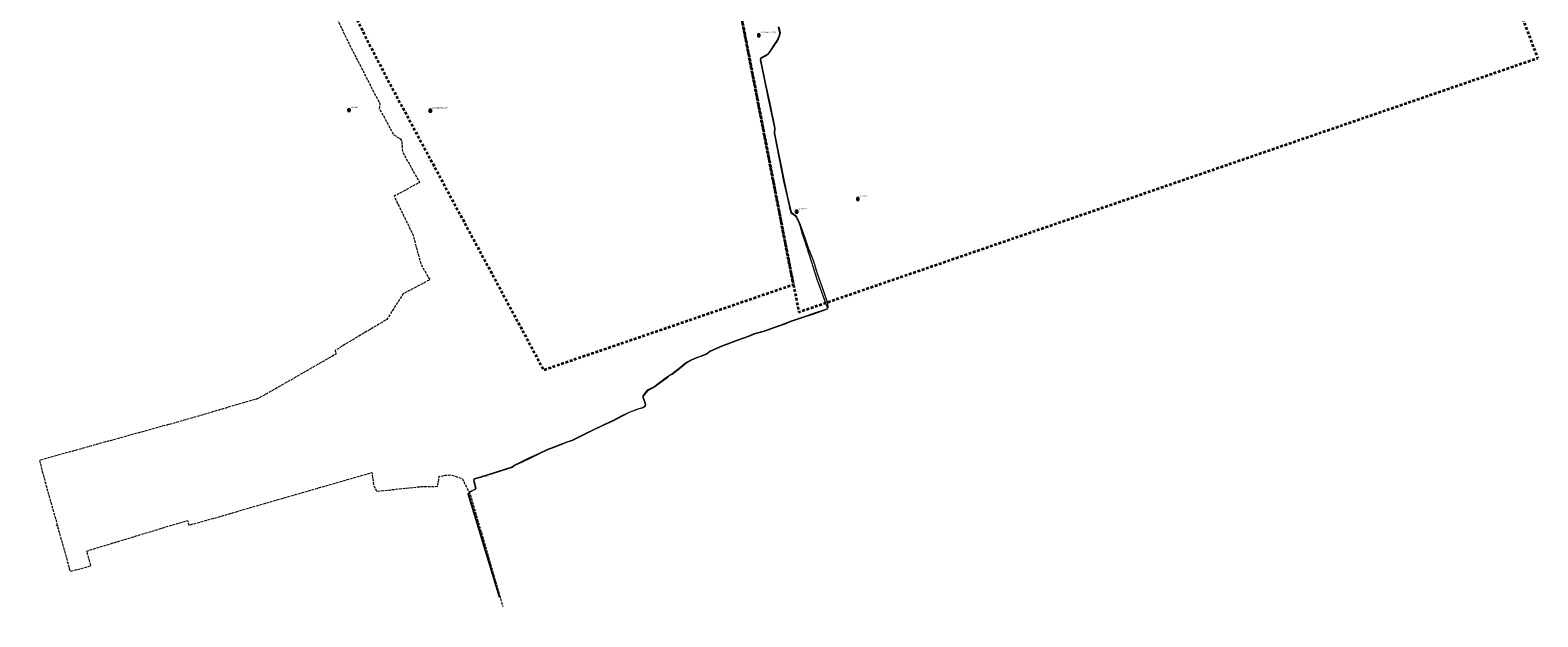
# Model space of a CAD drawing. Header units: metres. Extents: x 0 to 8432273, y 0 to 5705512.
# Tile 3 of 32: x 8403612 to 8404447, y 5704580 to 5704905. Entities that reach past the tile are written whole.
import ezdxf
from ezdxf import colors
from ezdxf.entities.mleader import LeaderData, LeaderLine
from ezdxf.enums import TextEntityAlignment as Align
from ezdxf.math import Vec2, Vec3

# ---------------------------------------------------------------- set-up
doc = ezdxf.new("R2010")
doc.units = ezdxf.units.M
doc.header["$MEASUREMENT"] = 0
doc.linetypes.add('1.5_0.5', pattern=[2, 1.5, -0.5])
doc.linetypes.add('1.5_1.0', pattern=[2.5, 1.5, -1])
doc.layers.get('0').update_dxf_attribs({"color": 250, "linetype": 'CONTINUOUS', "lineweight": 100})
for name, color, linetype in [('216-obręb ewidencyjny', 7, 'CONTINUOUS'), ('przewód elektroenergetyczny podziemny', 7, 'CONTINUOUS'), ('przewód elektroenergetyczny podziemny - ob. projektowany', 7, 'CONTINUOUS'), ('przewód elektroenergetyczny podziemny - ob. projektowany-Atr1', 7, 'CONTINUOUS'), ('przewód elektroenergetyczny podziemny-Atr1', 7, 'CONTINUOUS'), ('rzędna', 7, 'CONTINUOUS'), ('rzędna-Atr2', 7, 'CONTINUOUS'), ('Szczegółowa osnowa geodezyjna pozioma', 7, 'CONTINUOUS'), ('Szczegółowa osnowa geodezyjna pozioma-Atr103', 7, 'CONTINUOUS')]:
    doc.layers.add(name, color=color, linetype=linetype)
for name, color, linetype, lineweight in [('A OPIS', 7, 'CONTINUOUS', 5), ('PL_AR_01-MAPA dwg', 7, 'CONTINUOUS', 15), ('PL_AR_03-oznakowanie POR', 250, 'CONTINUOUS', 5)]:
    doc.layers.add(name, color=color, linetype=linetype, lineweight=lineweight)
doc.styles.add('Arial', font='arial.ttf')
doc.styles.get("Standard").update_dxf_attribs({"font": 'arial.ttf', "width": 0.75})

# ---------------------------------------------------------------- blocks, each defined once
blk = doc.blocks.new('PW01')
at = {"linetype": 'Continuous', "lineweight": 13}
h = blk.add_hatch(color=0, dxfattribs=at)
edge = h.paths.add_edge_path()
edge.add_arc((0, 0), 0.045, 0, 360)
blk = doc.blocks.new('OSSP')
at = {"color": 0}
for p, q in [((-0.626, 0.625), (-0.626, -0.625)), ((-0.626, 0.625), (-0.626, -0.625)), ((0.624, 0.625), (-0.626, 0.625)), ((0.624, 0.625), (-0.626, 0.625)), ((0.3, 0), (-0.3, 0)), ((0.3, 0), (-0.3, 0)), ((0, -0.3), (0, 0.3)), ((0, -0.3), (0, 0.3)), ((0.624, -0.625), (0.624, 0.625)), ((0.624, -0.625), (0.624, 0.625)), ((-0.626, -0.625), (0.624, -0.625)), ((-0.626, -0.625), (0.624, -0.625))]:
    blk.add_line(p, q, dxfattribs=at)
blk = doc.blocks.new('MDCP')
at = {"layer": '216-obręb ewidencyjny', "color": 7, "linetype": '1.5_1.0', "lineweight": 35, "flags": 128}
for points in [[(8404146.36, 5705453.78), (8404111.36, 5705441.78), (8403920.07, 5705370.27), (8403918.77, 5705369.78), (8403913.37, 5705367.76), (8403915.1, 5705360.63), (8403917.12, 5705352.7), (8403937.18, 5705274.23), (8403937.59, 5705272.63), (8403940.13, 5705262.66), (8403940.22, 5705262.31), (8403964.9, 5705124.72), (8403969.67, 5705098.09), (8403969.09, 5705097.93), (8403972.52, 5705080.46), (8404007.86, 5704900.21), (8404028.72, 5704792.65), (8404031.53, 5704778.14), (8404034.31, 5704763.98), (8404037.3, 5704748.7), (8404437.69, 5704886.35), (8404446.65, 5704889.43), (8404442.5, 5704900.38), (8404437.79, 5704912.81), (8404423.41, 5704948.87), (8404412, 5704978.45), (8404391.39, 5705031.85), (8404368.9, 5705090.84), (8404326.69, 5705200.83), (8404224.84, 5705466.28), (8404217.17, 5705484), (8404208.12, 5705480.14)], [(8403760.53, 5704983.8), (8403772.16, 5704956.32), (8403783.97, 5704928.9), (8403796.93, 5704901.95), (8403810.73, 5704875.32), (8403896, 5704716.69), (8403923.05, 5704725.94), (8403950.42, 5704735.3), (8403953.23, 5704736.26), (8403971.83, 5704742.61), (8403985.59, 5704747.32), (8403996.61, 5704751.09), (8404027.05, 5704761.5), (8404034.31, 5704763.98), (8404031.53, 5704778.14), (8404028.72, 5704792.65), (8404007.86, 5704900.21), (8403972.52, 5705080.46), (8403969.09, 5705097.93), (8403969.67, 5705098.09), (8403964.9, 5705124.72), (8403940.22, 5705262.31), (8403940.13, 5705262.66), (8403937.59, 5705272.63), (8403937.18, 5705274.23), (8403917.12, 5705352.7), (8403915.1, 5705360.63), (8403913.37, 5705367.76), (8403907.57, 5705366.21), (8403906.68, 5705365.97), (8403741.4, 5705321.73), (8403658.61, 5705306.16), (8403636.61, 5705302.03), (8403640.06, 5705284.49), (8403643.45, 5705270.12), (8403647.87, 5705256.11), (8403653.3, 5705242.46), (8403659.76, 5705229.18), (8403681.03, 5705189.21), (8403695.31, 5705162.42), (8403706.59, 5705141.24), (8403707.43, 5705139.55), (8403711.83, 5705130.69), (8403716.4, 5705119.87), (8403717.9, 5705115.68), (8403720.35, 5705108.82), (8403723.64, 5705097.5), (8403731.6, 5705068.58), (8403738.71, 5705045.47), (8403740.4, 5705039.99), (8403750.38, 5705011.87)]]:
    blk.add_lwpolyline(points, close=True, dxfattribs=at)
at = {"layer": 'przewód elektroenergetyczny podziemny', "color": 1, "linetype": 'Continuous', "lineweight": 18, "flags": 128}
for points in [[(8404026.17, 5704906.66), (8404027.07, 5704903.39), (8404026.37, 5704901.33), (8404025.53, 5704899.06), (8404020.21, 5704891.35), (8404019.21, 5704890.64), (8404016.37, 5704889.19), (8404016.12, 5704888.58), (8404018.61, 5704875.77), (8404021.2, 5704864.32), (8404024.06, 5704850.61), (8404023.8, 5704847.79), (8404029.15, 5704821.14), (8404031.05, 5704812.6), (8404032.83, 5704804.73), (8404033.19, 5704803.88), (8404035.91, 5704801.92), (8404036.47, 5704800.28), (8404036.94, 5704799.57), (8404038.13, 5704796.98), (8404038.89, 5704795.06), (8404040.65, 5704789.88), (8404042.57, 5704784.31), (8404045.38, 5704776.93), (8404047.5, 5704770.02), (8404050.99, 5704760.29), (8404053.18, 5704753.59), (8404053.43, 5704751.14), (8404052.94, 5704750.3), (8404044.45, 5704747.24), (8404041.48, 5704746.2), (8404032.48, 5704743.28), (8404029.53, 5704741.98), (8404023.68, 5704739.95), (8404018.11, 5704737.88), (8404012.51, 5704736.37), (8404009.7, 5704735.22), (8404003.45, 5704732.98), (8403994.57, 5704729.55), (8403988.26, 5704726.89), (8403986.43, 5704725.31), (8403983.69, 5704724.2), (8403982.32, 5704723.85), (8403980.48, 5704723.24), (8403978.78, 5704722.48), (8403977.92, 5704722), (8403975.28, 5704720.52), (8403973.38, 5704719.16), (8403972.15, 5704718.06), (8403967.21, 5704714.09), (8403965.63, 5704713.51), (8403964.99, 5704712.88), (8403964.23, 5704712.18), (8403957.09, 5704706.97), (8403953.58, 5704705.09), (8403951.05, 5704702.16), (8403951.11, 5704701.45), (8403952.3, 5704698.47), (8403952.41, 5704697.37), (8403951.99, 5704696.24), (8403950.58, 5704695.43), (8403948.26, 5704694.91), (8403943.81, 5704693.23), (8403939.4, 5704691.11), (8403934.23, 5704688.36), (8403929.72, 5704686.3), (8403923.71, 5704683.41), (8403920.49, 5704681.82), (8403917.12, 5704680.17), (8403914.25, 5704678.76), (8403911.64, 5704677.44), (8403908.93, 5704676.57), (8403905.43, 5704675.16), (8403901.65, 5704673.62), (8403898.21, 5704672.3), (8403893.51, 5704670.17), (8403888, 5704667.46), (8403880.11, 5704663.68), (8403878.51, 5704662.66), (8403861.1, 5704657.11), (8403857.47, 5704656.09), (8403857.33, 5704655.52), (8403858.4, 5704651.17), (8403857.89, 5704650.33), (8403855.12, 5704648.96), (8403854.32, 5704647.88), (8403871.18, 5704592.19), (8403871.63, 5704590.95)], [(8404025.83, 5704906.51), (8404026.69, 5704903.39), (8404026.19, 5704901.37), (8404025.22, 5704899.2), (8404020.09, 5704891.56), (8404019.14, 5704890.97), (8404016.11, 5704889.32), (8404015.87, 5704888.55), (8404018.41, 5704875.79), (8404020.98, 5704864.31), (8404023.79, 5704850.58), (8404023.59, 5704847.79), (8404028.9, 5704821.15), (8404030.88, 5704812.53), (8404032.64, 5704804.64), (8404032.96, 5704803.6), (8404035.67, 5704801.85), (8404036.36, 5704800.21), (8404037.01, 5704799.15), (8404037.8, 5704796.9), (8404039.25, 5704792.06), (8404040.76, 5704787.38), (8404044.21, 5704776.82), (8404046.46, 5704769.87), (8404047.38, 5704766.97), (8404049.95, 5704759.91), (8404052.36, 5704753.27), (8404053.13, 5704751.07), (8404052.9, 5704750.38), (8404044.4, 5704747.45), (8404041.45, 5704746.36), (8404032.47, 5704743.42), (8404029.43, 5704742.14), (8404023.62, 5704740.17), (8404018.08, 5704738.06), (8404012.46, 5704736.62), (8404009.66, 5704735.4), (8404003.39, 5704733.16), (8403994.49, 5704729.77), (8403988.19, 5704727.08), (8403986.4, 5704725.52), (8403983.63, 5704724.39), (8403982.26, 5704723.99), (8403980.45, 5704723.4), (8403978.75, 5704722.68), (8403977.81, 5704722.21), (8403975.12, 5704720.77), (8403973.27, 5704719.29), (8403972.05, 5704718.23), (8403967.08, 5704714.29), (8403965.56, 5704713.63), (8403964.89, 5704713.06), (8403964.12, 5704712.38), (8403956.97, 5704707.18), (8403953.41, 5704705.35), (8403950.84, 5704702.26), (8403950.91, 5704701.34), (8403952.06, 5704698.39), (8403952.16, 5704697.31), (8403951.78, 5704696.36), (8403950.51, 5704695.61), (8403948.24, 5704695), (8403943.75, 5704693.33), (8403939.35, 5704691.23), (8403934.18, 5704688.51), (8403929.65, 5704686.43), (8403923.66, 5704683.51), (8403920.45, 5704682), (8403917.16, 5704680.36), (8403914.21, 5704678.9), (8403911.56, 5704677.62), (8403908.89, 5704676.72), (8403905.34, 5704675.37), (8403901.55, 5704673.81), (8403898.11, 5704672.53), (8403893.43, 5704670.37), (8403887.83, 5704667.71), (8403879.95, 5704663.83), (8403878.46, 5704662.82), (8403861.03, 5704657.34), (8403857.48, 5704656.35), (8403857.18, 5704655.49), (8403858.22, 5704651.2), (8403857.79, 5704650.46), (8403855.03, 5704649.08), (8403854.05, 5704647.94), (8403871.39, 5704590.87)]]:
    blk.add_lwpolyline(points, dxfattribs=at)
at = {"layer": 'przewód elektroenergetyczny podziemny - ob. projektowany', "color": 1, "linetype": '1.5_0.5', "lineweight": 18, "flags": 128}
blk.add_lwpolyline([(8404228.33, 5705189.95), (8404229.64, 5705184.97), (8404233.11, 5705185.91), (8404238.38, 5705165.63), (8404238.12, 5705165.41), (8404218.78, 5705160.31), (8404195.79, 5705153.93), (8404194.72, 5705155.92), (8404181.48, 5705152.44), (8404172.12, 5705149.94), (8404160.7, 5705147.13), (8404148.8, 5705143.49), (8404140.72, 5705141.27), (8404139.48, 5705141.95), (8404128.19, 5705139.05), (8404128.93, 5705136.16), (8404079.18, 5705123.4), (8404078, 5705124.73), (8404063.45, 5705121.06), (8404024.1, 5705110.77), (8404013.74, 5705107.93), (8404013.15, 5705107.52), (8403988.61, 5705101.01), (8403987.96, 5705099.86), (8403981.09, 5705098.05), (8403978.24, 5705094.88), (8403980.76, 5705084.25), (8403966.59, 5705081.25), (8403965.77, 5705085.11), (8403954.62, 5705083.96), (8403948.81, 5705086.13), (8403947.64, 5705088.03), (8403906.62, 5705077.24), (8403894.31, 5705073.93), (8403889.2, 5705074.65), (8403870.27, 5705069.65), (8403853.52, 5705065.42), (8403851.89, 5705068.06), (8403840.42, 5705065.14), (8403840.98, 5705060.46), (8403832.17, 5705057.88), (8403826.41, 5705056.71), (8403825.05, 5705058.55), (8403813.84, 5705055.65), (8403813.53, 5705050.91), (8403804.97, 5705048.76), (8403784.36, 5705043.39), (8403787.89, 5705029.05), (8403738.03, 5705012.12), (8403745.9, 5704991.39), (8403756.67, 5704963.9), (8403767.69, 5704938.67), (8403768.93, 5704938.15), (8403775.49, 5704923.65), (8403784.73, 5704904.57), (8403786.35, 5704901), (8403800.33, 5704873.61), (8403805.32, 5704864.06), (8403804.97, 5704861.53), (8403812.89, 5704846.95), (8403816.59, 5704844.69), (8403817.41, 5704843.19), (8403817.78, 5704837.39), (8403827.28, 5704820.53), (8403813.2, 5704812.86), (8403823.45, 5704791.81), (8403828.11, 5704775.01), (8403832.92, 5704766.63), (8403818.05, 5704758.69), (8403815.3, 5704754.32), (8403812.3, 5704749.62), (8403809.17, 5704744.59), (8403793.02, 5704735.05), (8403780.51, 5704727.5), (8403780.93, 5704725.43), (8403742.06, 5704703.14), (8403737.01, 5704700.48), (8403725.85, 5704697.28), (8403696.34, 5704688.61), (8403648.35, 5704675.37), (8403616.84, 5704666.54), (8403618.28, 5704660.35), (8403633.71, 5704605.08), (8403645.28, 5704608.13), (8403642.9, 5704616.35), (8403678.66, 5704627.24), (8403698.75, 5704633.29), (8403699.54, 5704630.75), (8403715.33, 5704635.04), (8403748.99, 5704644.9), (8403772.44, 5704651.69), (8403787.28, 5704655.91), (8403800.81, 5704659.78), (8403801.81, 5704652.99), (8403803.37, 5704649.44), (8403827.27, 5704651.98), (8403837.29, 5704652.2), (8403838.14, 5704657.63), (8403841.57, 5704658.32), (8403844.59, 5704658.51), (8403850.83, 5704656.56), (8403855.29, 5704647.85), (8403855.66, 5704646.55), (8403873.37, 5704585.53)], dxfattribs=at)
at = {"layer": 'rzędna', "color": 1, "linetype": 'Continuous', "lineweight": 18}
for p in [(8404026.37, 5704901.33), (8404015.87, 5704888.55), (8404032.64, 5704804.64), (8404035.67, 5704801.85), (8404040.76, 5704787.38), (8404041.45, 5704746.36), (8404052.36, 5704753.27), (8403994.49, 5704729.77), (8403953.41, 5704705.35), (8403939.35, 5704691.23), (8403914.21, 5704678.9), (8403887.83, 5704667.71), (8403857.48, 5704656.35)]:
    blk.add_blockref('PW01', p, dxfattribs=at)
at = {"layer": 'Szczegółowa osnowa geodezyjna pozioma', "color": 7, "linetype": 'Continuous', "lineweight": 18}
for p in [(8404015.18, 5704902.04), (8403788.23, 5704860.55), (8403833.17, 5704860.23), (8404036.08, 5704804.32), (8404070.01, 5704811.33)]:
    blk.add_blockref('OSSP', p, dxfattribs=at)
at = {"layer": 'przewód elektroenergetyczny podziemny - ob. projektowany-Atr1', "color": 1, "width": 0.667}
for rotation, p in [(297.852, (8403792.56, 5704888.81)), (297.852, (8403815.41, 5704808.17)), (31.206, (8403799, 5704738.75)), (15.838, (8403707.23, 5704691.93)), (17.896, (8403752.25, 5704645.82)), (3.622, (8403821.79, 5704651.2)), (285.42, (8403626.52, 5704629.7)), (17.896, (8403667.08, 5704623.76)), (287.663, (8403871.36, 5704592.62))]:
    blk.add_text('proj. e', height=0.75, rotation=rotation, dxfattribs=at).set_placement(p, align=Align.MIDDLE_CENTER)
at = {"layer": 'przewód elektroenergetyczny podziemny-Atr1', "color": 1, "width": 0.667}
for rotation, p in [(281.272, (8404023.69, 5704847.27)), (282.543, (8404029.96, 5704817.48)), (289.347, (8404037.1, 5704798.89)), (294.677, (8404037.48, 5704798.39)), (288.092, (8404042.38, 5704782.42)), (290.844, (8404043.16, 5704782.75)), (19.82, (8404049.99, 5704749.24)), (19.019, (8404051.18, 5704749.79)), (20.852, (8403997.2, 5704730.8)), (36.027, (8403959.3, 5704708.87)), (36.118, (8403961.61, 5704710.27)), (291.768, (8403951.45, 5704700.59)), (20.683, (8403945.75, 5704693.96)), (20.402, (8403946.95, 5704694.52)), (26.215, (8403882.54, 5704665.1)), (25.598, (8403883.8, 5704665.45)), (286.901, (8403854.18, 5704647.52)), (286.843, (8403854.81, 5704646.27)), (283.819, (8403857.89, 5704653.26)), (286.901, (8403862.95, 5704618.64)), (286.843, (8403863.55, 5704617.39)), (286.843, (8403869.72, 5704597.02)), (286.901, (8403869.85, 5704595.93))]:
    blk.add_text('eS', height=0.75, rotation=rotation, dxfattribs=at).set_placement(p, align=Align.MIDDLE_LEFT)
blk.add_text('eS', height=0.75, rotation=17.453, dxfattribs=at).set_placement((8403863.4, 5704658.08), align=Align.TOP_LEFT)
at = {"layer": 'rzędna-Atr2', "color": 1, "width": 0.667}
for s, rotation, p in [('110.0', 71.232, (8404026.4, 5704901.42)), ('110.0', 281.258, (8404015.92, 5704888.3)), ('110.5', 282.575, (8404032.08, 5704807.15)), ('110.4', 292.818, (8404035.79, 5704801.56)), ('109.6', 288.092, (8404040.89, 5704786.98)), ('110.5', 289.948, (8404051.47, 5704755.72)), ('109.3', 18.128, (8404039.15, 5704745.61)), ('109.6', 23.122, (8403992.24, 5704728.81)), ('110.7', 50.249, (8403951.96, 5704703.6)), ('108.4', 27.749, (8403937.06, 5704690.03)), ('109.2', 26.331, (8403914.52, 5704679.05)), ('110.3', 25.407, (8403888.48, 5704668.02)), ('111.4', 15.582, (8403857.8, 5704656.44))]:
    blk.add_text(s, height=0.75, rotation=rotation, dxfattribs=at).set_placement(p, align=Align.MIDDLE_LEFT)
at = {"layer": 'Szczegółowa osnowa geodezyjna pozioma-Atr103', "color": 7, "oblique": 15, "width": 0.667}
for s, p in [('N34138Bd2-SP11530', (8404016.18, 5704903.04)), ('311-3061', (8403789.23, 5704861.55)), ('N34138Bd2-SP11470', (8403834.17, 5704861.23)), ('311-2718.2', (8404071.01, 5704812.33)), ('311-2718.1', (8404037.08, 5704805.32))]:
    blk.add_text(s, height=0.75, dxfattribs=at).set_placement(p, align=Align.BOTTOM_LEFT)

msp = doc.modelspace()

# ---------------------------------------------------------------- block references
at = {"layer": 'PL_AR_01-MAPA dwg', "linetype": 'Continuous'}
msp.add_blockref('MDCP', (0, 0), dxfattribs=at)

# ---------------------------------------------------------------- leaders
at = {"layer": 'A OPIS'}
ml = msp.add_multileader_mtext('Standard', dxfattribs=at)
ml.set_content('6', color=256, style='Arial')
ml.set_leader_properties()
ml.build(insert=Vec2(0, 0))
ml.multileader.update_dxf_attribs({"text_right_attachment_type": 6, "arrow_head_size": 1.92})
ctx = ml.context
ctx.base_point, ctx.char_height, ctx.arrow_head_size, ctx.landing_gap_size, ctx.plane_origin = Vec3(8403942.708, 5705141.953, 0), 1.44, 1.92, 0.259, Vec3(8403948.496, 5705053.072, 0)
ctx.right_attachment, ctx.text_align_type = 6, 2
notes = []
notes.append((ctx, [(0, (0, 0, 0), (0, 0), (1, 0), 1, [])]))
ctx.mtext.insert, ctx.mtext.width, ctx.mtext.alignment, ctx.mtext.flow_direction = Vec3(8403943.918, 5705142.685, 0), 24.37094, 3, 5
ml = msp.add_multileader_mtext('Standard', dxfattribs=at)
ml.set_content('2', color=256, style='Arial')
ml.set_leader_properties()
ml.build(insert=Vec2(0, 0))
ml.multileader.update_dxf_attribs({"text_right_attachment_type": 6, "arrow_head_size": 1.92})
ctx = ml.context
ctx.base_point, ctx.char_height, ctx.arrow_head_size, ctx.landing_gap_size, ctx.plane_origin = Vec3(8403948.638, 5705139.348), 1.44, 1.92, 0.259, Vec3(8403957.319, 5705052.639)
ctx.right_attachment, ctx.text_align_type = 6, 2
notes.append((ctx, [(0, (0, 0, 0), (0, 0), (1, 0), 1, [])]))
ctx.mtext.insert, ctx.mtext.width, ctx.mtext.alignment, ctx.mtext.flow_direction = Vec3(8403949.851, 5705140.068), 24.37094, 3, 5
ml = msp.add_multileader_mtext('Standard', dxfattribs=at)
ml.set_content('1', color=256, style='Arial')
ml.set_leader_properties()
ml.build(insert=Vec2(0, 0))
ml.multileader.update_dxf_attribs({"text_right_attachment_type": 6, "arrow_head_size": 1.92})
ctx = ml.context
ctx.base_point, ctx.char_height, ctx.arrow_head_size, ctx.landing_gap_size, ctx.plane_origin = Vec3(8403951.937, 5705138.397), 1.44, 1.92, 0.259, Vec3(8403961.148, 5705052.408)
ctx.right_attachment, ctx.text_align_type = 6, 2
notes.append((ctx, [(0, (0, 0, 0), (0, 0), (1, 0), 1, [])]))
ctx.mtext.insert, ctx.mtext.width, ctx.mtext.alignment, ctx.mtext.flow_direction = Vec3(8403952.726, 5705139.117), 24.37094, 3, 5
ml = msp.add_multileader_mtext('Standard', dxfattribs=at)
ml.set_content('6', color=256, style='Arial')
ml.set_leader_properties()
ml.build(insert=Vec2(0, 0))
ml.multileader.update_dxf_attribs({"text_right_attachment_type": 6, "arrow_head_size": 1.92})
ctx = ml.context
ctx.base_point, ctx.char_height, ctx.arrow_head_size, ctx.landing_gap_size, ctx.plane_origin = Vec3(8403937.504, 5705138.346, 0), 1.44, 1.92, 0.259, Vec3(8403943.292, 5705049.465, 0)
ctx.right_attachment, ctx.text_align_type = 6, 2
notes.append((ctx, [(0, (0, 0, 0), (0, 0), (1, 0), 1, [])]))
ctx.mtext.insert, ctx.mtext.width, ctx.mtext.alignment, ctx.mtext.flow_direction = Vec3(8403938.714, 5705139.078, 0), 24.37094, 3, 5
ml = msp.add_multileader_mtext('Standard', dxfattribs=at)
ml.set_content('3', color=256, style='Arial')
ml.set_leader_properties()
ml.build(insert=Vec2(0, 0))
ml.multileader.update_dxf_attribs({"text_right_attachment_type": 6, "arrow_head_size": 1.92})
ctx = ml.context
ctx.base_point, ctx.char_height, ctx.arrow_head_size, ctx.landing_gap_size, ctx.plane_origin = Vec3(8403940.718, 5705133.694, 0), 1.44, 1.92, 0.259, Vec3(8403948.445, 5705046.266, 0)
ctx.right_attachment, ctx.text_align_type = 6, 2
notes.append((ctx, [(0, (0, 0, 0), (0, 0), (1, 0), 1, [])]))
ctx.mtext.insert, ctx.mtext.width, ctx.mtext.alignment, ctx.mtext.flow_direction = Vec3(8403941.92, 5705134.427, 0), 24.37094, 3, 5
ml = msp.add_multileader_mtext('Standard', dxfattribs=at)
ml.set_content('4', color=256, style='Arial')
ml.set_leader_properties()
ml.build(insert=Vec2(0, 0))
ml.multileader.update_dxf_attribs({"text_right_attachment_type": 6, "arrow_head_size": 1.92})
ctx = ml.context
ctx.base_point, ctx.char_height, ctx.arrow_head_size, ctx.landing_gap_size, ctx.plane_origin = Vec3(8403941.222, 5705131.335, 0), 1.44, 1.92, 0.259, Vec3(8403948.006, 5705043.174, 0)
ctx.right_attachment, ctx.text_align_type = 6, 2
notes.append((ctx, [(0, (0, 0, 0), (0, 0), (1, 0), 1, [])]))
ctx.mtext.insert, ctx.mtext.width, ctx.mtext.alignment, ctx.mtext.flow_direction = Vec3(8403942.477, 5705132.055, 0), 24.37094, 3, 5
ml = msp.add_multileader_mtext('Standard', dxfattribs=at)
ml.set_content('5', color=256, style='Arial')
ml.set_leader_properties()
ml.build(insert=Vec2(0, 0))
ml.multileader.update_dxf_attribs({"text_right_attachment_type": 6, "arrow_head_size": 1.92})
ctx = ml.context
ctx.base_point, ctx.char_height, ctx.arrow_head_size, ctx.landing_gap_size, ctx.plane_origin = Vec3(8403919.374, 5705102.889), 1.44, 1.92, 0.259, Vec3(8403927.101, 5705015.461)
ctx.right_attachment, ctx.text_align_type = 6, 2
notes.append((ctx, [(0, (0, 0, 0), (0, 0), (1, 0), 1, [])]))
ctx.mtext.insert, ctx.mtext.width, ctx.mtext.alignment, ctx.mtext.flow_direction = Vec3(8403920.588, 5705103.621), 24.37094, 3, 5
at = {"layer": 'PL_AR_03-oznakowanie POR', "linetype": 'Continuous'}
ml = msp.add_multileader_mtext('Standard', dxfattribs=at)
ml.set_content('B-2', color=256, style='Arial')
ml.set_leader_properties()
ml.build(insert=Vec2(0, 0))
ml.multileader.update_dxf_attribs({"text_right_attachment_type": 6, "arrow_head_size": 0.922})
ctx = ml.context
ctx.base_point, ctx.char_height, ctx.arrow_head_size, ctx.landing_gap_size, ctx.plane_origin = Vec3(8403954.33, 5705134.262), 0.6912, 0.922, 0.124, Vec3(8403953.046, 5705091.576)
ctx.right_attachment, ctx.text_align_type = 6, 1
notes.append((ctx, [(0, (0, 0, 0), (0, 0), (1, 0), 1, [])]))
ctx.mtext.insert, ctx.mtext.width, ctx.mtext.alignment, ctx.mtext.flow_direction = Vec3(8403955.145, 5705134.607), 11.69805, 2, 5
ml = msp.add_multileader_mtext('Standard', dxfattribs=at)
ml.set_content('B-2', color=256, style='Arial')
ml.set_leader_properties()
ml.build(insert=Vec2(0, 0))
ml.multileader.update_dxf_attribs({"text_right_attachment_type": 6, "arrow_head_size": 0.922})
ctx = ml.context
ctx.base_point, ctx.char_height, ctx.arrow_head_size, ctx.landing_gap_size, ctx.plane_origin = Vec3(8403955.966, 5705124.668), 0.6912, 0.922, 0.124, Vec3(8403954.682, 5705081.982)
ctx.right_attachment, ctx.text_align_type = 6, 1
notes.append((ctx, [(0, (0, 0, 0), (0, 0), (1, 0), 1, [])]))
ctx.mtext.insert, ctx.mtext.width, ctx.mtext.alignment, ctx.mtext.flow_direction = Vec3(8403956.781, 5705125.013), 11.69805, 2, 5
ml = msp.add_multileader_mtext('Standard', dxfattribs=at)
ml.set_content('B-36', color=256, style='Arial')
ml.set_leader_properties()
ml.build(insert=Vec2(0, 0))
ml.multileader.update_dxf_attribs({"text_right_attachment_type": 6, "arrow_head_size": 0.922})
ctx = ml.context
ctx.base_point, ctx.char_height, ctx.arrow_head_size, ctx.landing_gap_size, ctx.plane_origin = Vec3(8403951.818, 5705123.836), 0.6912, 0.922, 0.124, Vec3(8403949.844, 5705080.805)
ctx.right_attachment, ctx.text_align_type = 6, 1
notes.append((ctx, [(0, (0, 0, 0), (0, 0), (1, 0), 1, [])]))
ctx.mtext.insert, ctx.mtext.width, ctx.mtext.alignment, ctx.mtext.flow_direction = Vec3(8403952.905, 5705124.188), 11.69805, 2, 5
ml = msp.add_multileader_mtext('Standard', dxfattribs=at)
ml.set_content('B-36', color=256, style='Arial')
ml.set_leader_properties()
ml.build(insert=Vec2(0, 0))
ml.multileader.update_dxf_attribs({"text_right_attachment_type": 6, "arrow_head_size": 0.922})
ctx = ml.context
ctx.base_point, ctx.char_height, ctx.arrow_head_size, ctx.landing_gap_size, ctx.plane_origin = Vec3(8403915.327, 5705108.101), 0.6912, 0.922, 0.124, Vec3(8403913.353, 5705065.069)
ctx.right_attachment, ctx.text_align_type = 6, 1
notes.append((ctx, [(0, (0, 0, 0), (0, 0), (1, 0), 1, [])]))
ctx.mtext.insert, ctx.mtext.width, ctx.mtext.alignment, ctx.mtext.flow_direction = Vec3(8403916.413, 5705108.452), 11.69805, 2, 5
ml = msp.add_multileader_mtext('Standard', dxfattribs=at)
ml.set_content('C-5', color=256, style='Arial')
ml.set_leader_properties()
ml.build(insert=Vec2(0, 0))
ml.multileader.update_dxf_attribs({"text_right_attachment_type": 6, "arrow_head_size": 0.922})
ctx = ml.context
ctx.base_point, ctx.char_height, ctx.arrow_head_size, ctx.landing_gap_size, ctx.plane_origin = Vec3(8403911.846, 5705103.2), 0.6912, 0.922, 0.124, Vec3(8403909.141, 5705059.817)
ctx.right_attachment, ctx.text_align_type = 6, 1
notes.append((ctx, [(0, (0, 0, 0), (0, 0), (1, 0), 1, [])]))
ctx.mtext.insert, ctx.mtext.width, ctx.mtext.alignment, ctx.mtext.flow_direction = Vec3(8403912.705, 5705103.552), 11.69805, 2, 5
ml = msp.add_multileader_mtext('Standard', dxfattribs=at)
ml.set_content('C-5', color=256, style='Arial')
ml.set_leader_properties()
ml.build(insert=Vec2(0, 0))
ml.multileader.update_dxf_attribs({"text_right_attachment_type": 6, "arrow_head_size": 0.922})
ctx = ml.context
ctx.base_point, ctx.char_height, ctx.arrow_head_size, ctx.landing_gap_size, ctx.plane_origin = Vec3(8403911.846, 5705103.2), 0.6912, 0.922, 0.124, Vec3(8403909.141, 5705059.817)
ctx.right_attachment, ctx.text_align_type = 6, 1
notes.append((ctx, [(0, (0, 0, 0), (0, 0), (1, 0), 1, [])]))
ctx.mtext.insert, ctx.mtext.width, ctx.mtext.alignment, ctx.mtext.flow_direction = Vec3(8403912.705, 5705103.552), 11.69805, 2, 5
for ctx, leaders in notes:
    for number, flags, end, landing, length, lines in leaders:
        leader = LeaderData()
        leader.index, (leader.has_last_leader_line, leader.has_dogleg_vector, leader.attachment_direction) = number, flags
        leader.last_leader_point, leader.dogleg_vector, leader.dogleg_length = Vec3(end), Vec3(landing), length
        for number, points, colour, breaks in lines:
            line = LeaderLine()
            line.index, line.vertices, line.color, line.breaks = number, Vec3.list(points), colors.encode_raw_color(colour), breaks
            leader.lines.append(line)
        ctx.leaders.append(leader)

doc.saveas('drawing.dxf')
